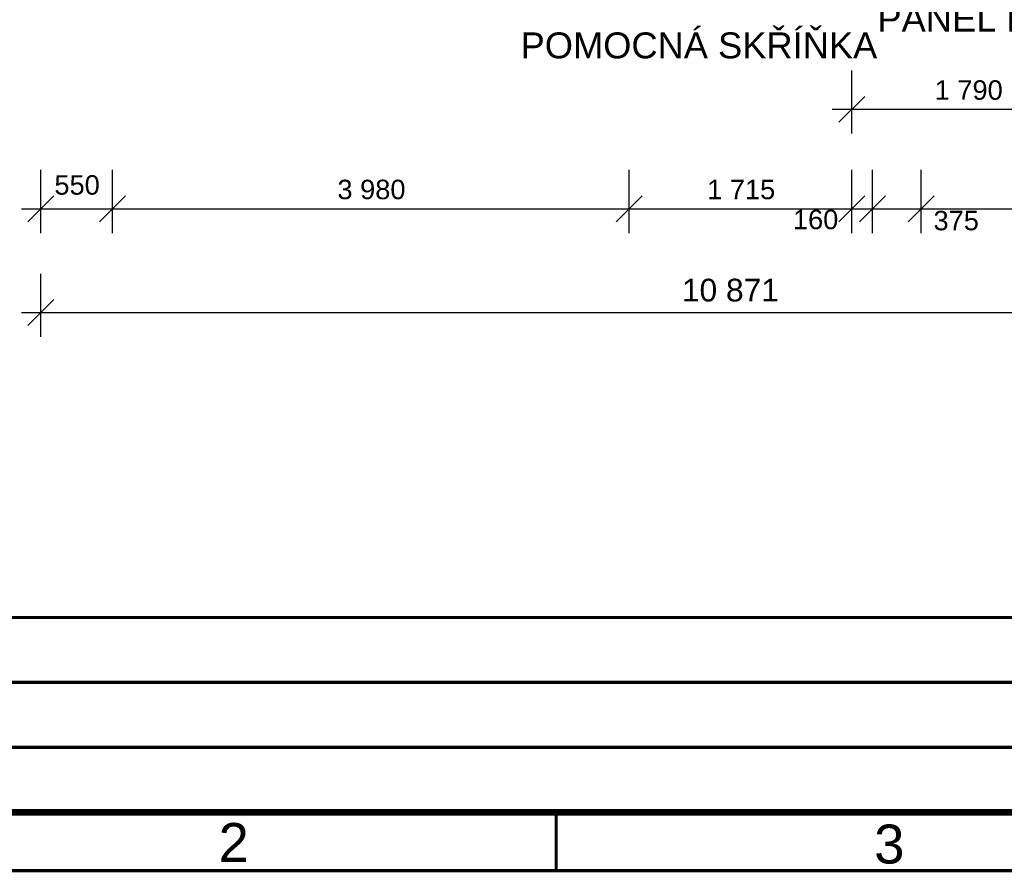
# Model space of a CAD drawing. Extents: x -12025 to 39812, y -28775 to 12.
# Tile 2 of 90: x 5268 to 12852, y -28613 to -22045. Entities that reach past the tile are written whole.
import ezdxf
from ezdxf.enums import TextEntityAlignment as Align

# ---------------------------------------------------------------- set-up
doc = ezdxf.new("R2010")
doc.units = 0
doc.header["$MEASUREMENT"] = 0
for name, color, linetype in [('0 (Pozadí)', 254, 'Continuous'), ('OÚ Dukovany půdorys kóty 1NP', 7, 'Continuous'), ('Ramecek', 7, 'Continuous'), ('Zakladni', 7, 'Continuous')]:
    doc.layers.add(name, color=color, linetype=linetype)
doc.styles.add('Arial', font='txt')

# ---------------------------------------------------------------- blocks, each defined once
blk = doc.blocks.new('(2)')
at = {"color": 7, "linetype": 'Continuous', "const_width": 25}
for points in [[(18000, 0), (0, 0)], [(1200, -500), (12600, -500)], [(1200, -1000), (12600, -1000)], [(18000, -1500), (0, -1500)]]:
    blk.add_lwpolyline(points, dxfattribs=at)
blk = doc.blocks.new('(62)')
at = {"color": 7, "linetype": 'Continuous', "const_width": 75}
blk.add_lwpolyline([(1625, 0), (0, 0), (0, -250), (1625, -250)], close=True, dxfattribs=at)
at = {"layer": '0 (Pozadí)', "linetype": 'Continuous'}
blk.add_solid([(1625, 0), (0, 0), (1625, -250), (0, -250)], dxfattribs=at)
at = {"color": 7, "linetype": 'Continuous', "style": 'Arial'}
blk.add_text('PANEL RADIAČNÍ KONTROLY', height=200, dxfattribs=at).set_placement((-1625, -761.5))

msp = doc.modelspace()

# ---------------------------------------------------------------- linework, layer by layer
at = {"layer": 'OÚ Dukovany půdorys kóty 1NP', "color": 1, "linetype": 'Continuous'}
for p, q in [((11677.4, -22922.7), (11677.4, -22435.2)), ((11777.4, -22635.2), (11577.4, -22835.2)), ((11527.4, -22735.2), (11677.4, -22735.2)), ((11677.4, -22735.2), (13467.6, -22735.2)), ((5431.8, -23688.7), (5431.8, -23201.2)), ((5981.8, -23688.7), (5981.8, -23201.2)), ((5981.8, -23688.7), (5981.8, -23201.2)), ((9961.9, -23688.7), (9961.9, -23201.2)), ((9961.9, -23688.7), (9961.9, -23201.2)), ((11677.4, -23688.7), (11677.4, -23201.2)), ((11677.4, -23688.7), (11677.4, -23201.2)), ((11837.4, -23688.7), (11837.4, -23201.2)), ((11837.4, -23688.7), (11837.4, -23201.2)), ((12212.4, -23688.7), (12212.4, -23201.2)), ((12212.4, -23688.7), (12212.4, -23201.2)), ((5531.8, -23401.2), (5331.8, -23601.2)), ((6081.8, -23401.2), (5881.8, -23601.2)), ((6081.8, -23401.2), (5881.8, -23601.2)), ((10061.9, -23401.2), (9861.9, -23601.2)), ((10061.9, -23401.2), (9861.9, -23601.2)), ((11777.4, -23401.2), (11577.4, -23601.2)), ((11777.4, -23401.2), (11577.4, -23601.2)), ((11937.4, -23401.2), (11737.4, -23601.2)), ((11937.4, -23401.2), (11737.4, -23601.2)), ((12312.4, -23401.2), (12112.4, -23601.2)), ((12312.4, -23401.2), (12112.4, -23601.2)), ((5281.8, -23501.2), (5431.8, -23501.2)), ((5431.8, -23501.2), (5981.8, -23501.2)), ((5981.8, -23501.2), (9961.9, -23501.2)), ((9961.9, -23501.2), (11677.4, -23501.2)), ((11677.4, -23501.2), (11837.4, -23501.2)), ((11837.4, -23501.2), (12212.4, -23501.2)), ((12212.4, -23501.2), (16002.5, -23501.2))]:
    msp.add_line(p, q, dxfattribs=at)
at = {"layer": 'OÚ Dukovany půdorys kóty 1NP', "color": 154, "linetype": 'Continuous'}
for p, q in [((5431.8, -24488.7), (5431.8, -24001.2)), ((5531.8, -24201.2), (5331.8, -24401.2)), ((5281.8, -24301.2), (5431.8, -24301.2)), ((5431.8, -24301.2), (16302.5, -24301.2))]:
    msp.add_line(p, q, dxfattribs=at)
at = {"layer": 'Ramecek', "color": 7, "linetype": 'Continuous'}
for points, const_width in [([(0, -28600), (39800, -28600), (39800, 0), (0, 0)], 25), ([(400, -28150), (39400, -28150), (39400, -450), (400, -450)], 50)]:
    msp.add_lwpolyline(points, close=True, dxfattribs=dict(at, const_width=const_width))
at = {"layer": 'Ramecek', "color": 7, "linetype": 'Continuous', "const_width": 25}
msp.add_lwpolyline([(9400, -28600), (9400, -28155.7)], dxfattribs=at)

# ---------------------------------------------------------------- block references
at = {"layer": 'Ramecek', "color": 7, "linetype": 'Continuous'}
msp.add_blockref('(2)', (400, -26650), dxfattribs=at)
at = {"layer": 'Zakladni', "color": 7, "linetype": 'Continuous'}
msp.add_blockref('(62)', (13500, -21375), dxfattribs=at)

# ---------------------------------------------------------------- texts
at = {"layer": 'OÚ Dukovany půdorys kóty 1NP', "color": 1, "linetype": 'Continuous', "style": 'Arial'}
for s, p in [('1\xa0790', (12316, -22661.6)), ('550', (5535.3, -23392.6)), ('3\xa0980', (7715.4, -23427.6)), ('1\xa0715', (10563.2, -23427.6)), ('160', (11224, -23658.6)), ('375', (12306.9, -23666.9))]:
    msp.add_text(s, height=150, dxfattribs=at).set_placement(p)
at = {"layer": 'OÚ Dukovany půdorys kóty 1NP', "color": 154, "linetype": 'Continuous', "style": 'Arial'}
msp.add_text('10\xa0871', height=175, dxfattribs=at).set_placement((10368.7, -24215.3))
at = {"layer": 'Ramecek', "color": 7, "linetype": 'Continuous', "style": 'Arial'}
for s, p in [('2', (6800, -28532.9)), ('3', (11850, -28544.9))]:
    msp.add_text(s, height=300, dxfattribs=at).set_placement(p)
at = {"layer": 'Zakladni', "color": 5, "linetype": 'Continuous', "style": 'Arial'}
msp.add_text('POMOCNÁ SKŘÍŇKA', height=200, dxfattribs=at).set_placement((10500, -22342.7), align=Align.CENTER)

doc.saveas('drawing.dxf')
